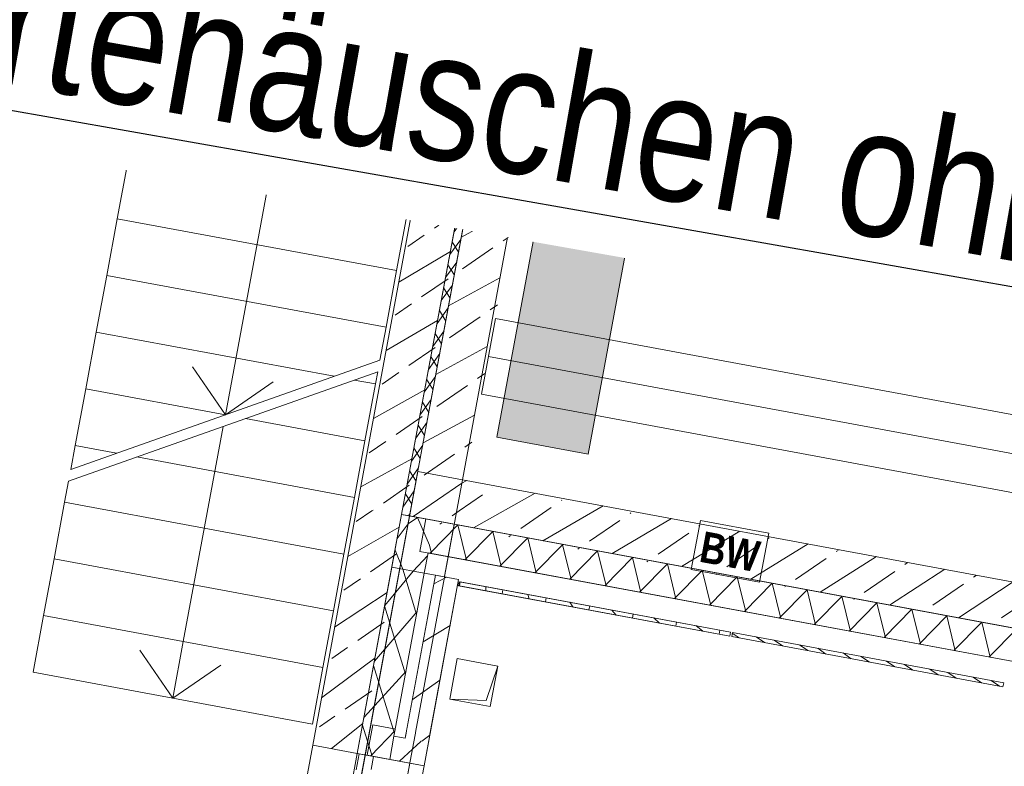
# Model space of a CAD drawing. Header units: metres. Extents: x 0 to 60282398, y -11592309 to 5708004.
# Tile 100 of 136: x 32353371.15 to 32353375.93, y 5707903.84 to 5707907.47. Entities that reach past the tile are written whole.
import ezdxf
from ezdxf import colors
from ezdxf.entities.mleader import LeaderData, LeaderLine
from ezdxf.math import Vec2, Vec3

# ---------------------------------------------------------------- set-up
doc = ezdxf.new("R2010")
doc.units = ezdxf.units.M
doc.header["$LTSCALE"] = 0.75
doc.set_wipeout_variables(frame=1)
doc.header["$PDSIZE"] = 5
doc.layers.get('0').update_dxf_attribs({"linetype": 'CONTINUOUS'})
doc.layers.add('10414946$0$ST-LIN Parkplatz', color=7, linetype='CONTINUOUS')
for name, color, linetype, lineweight in [('10417023$0$#9_002_GES I Übersicht Erdgeschoss_1_101_Wand Aussen.A', 7, 'CONTINUOUS', 25), ('10417023$0$#9_002_GES I Übersicht Erdgeschoss_1_201_Aussenwandbekleidung.A', 7, 'CONTINUOUS', 25), ('10417023$0$#9_002_GES I Übersicht Erdgeschoss_1_430_Lüftung.US', 7, 'CONTINUOUS', 25), ('10417023$0$#9_002_GES I Übersicht Erdgeschoss_1_607b_Brandschutz 1_100', 7, 'CONTINUOUS', 25), ('10417023$0$#9_002_GES I Übersicht Erdgeschoss_1_Neubau_101_Wand Aussen.A', 7, 'CONTINUOUS', 25), ('10417023$0$#9_002_GES I Übersicht Erdgeschoss_1_Neubau_102_Wand Innen.A', 7, 'CONTINUOUS', 25), ('10417023$0$#9_002_GES I Übersicht Erdgeschoss_1_Neubau_104_Decken.A', 7, 'CONTINUOUS', 25), ('10417023$0$#9_002_GES I Übersicht Erdgeschoss_1_Neubau_108_Treppen.A', 7, 'CONTINUOUS', 25), ('10417023$0$#9_002_GES I Übersicht Erdgeschoss_1_Neubau_201_Aussenwandbekleidu', 7, 'CONTINUOUS', 25), ('10417023$0$#9_002_GES I Übersicht Erdgeschoss_1_Neubau_210_Wärmedämmung', 7, 'CONTINUOUS', 25), ('10417023$0$Keine', 7, 'CONTINUOUS', 13)]:
    doc.layers.add(name, color=color, linetype=linetype, lineweight=lineweight)
doc.styles.add('10414946$0$ARIAL NARROW', font='ARIALN.TTF')
doc.styles.add('10417023$0$Arial Narrow (bold)', font='ARIALNB.TTF')
pattern_1 = [(44.99999999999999, (0, 0), (-0.1697056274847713, 0.1697056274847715), []), (44.99999999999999, (-0.08485281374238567, 0.08485281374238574), (-0.1697056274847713, 0.1697056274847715), [0.18, -0.05999999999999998])]
pattern_2 = [(44.99999999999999, (0, 0), (-0.1414213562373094, 0.1414213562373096), [])]
pattern_3 = [(-119.9999999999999, (0, 0), (-0.129903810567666, 0.07499999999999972), []), (-59.99999999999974, (0, 0), (0.1299038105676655, 0.0750000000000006), [])]
pattern_4 = [(134.9999999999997, (0, 0), (0.1060660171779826, 0.1060660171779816), []), (134.9999999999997, (-0.03535533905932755, -0.0353553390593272), (0.1060660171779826, 0.1060660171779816), [])]

# ---------------------------------------------------------------- blocks, each defined once
blk = doc.blocks.new('10417023$0$#9_MKO_LP5_ARC_GES_UP_00_002_P_G_modell (3D)')
at = {"layer": '10417023$0$#9_002_GES I Übersicht Erdgeschoss_1_101_Wand Aussen.A', "linetype": 'Continuous', "lineweight": 5, "true_color": 0xff0000}
h = blk.add_hatch(dxfattribs=at)
h.set_pattern_fill('#9_DÄMMUNG__HART_1_0001', color=1, style=0, pattern_type=2)
h.set_pattern_definition([(44.99999999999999, (0, 0), (-0.05656854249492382, 0.05656854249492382), []), (135.0000000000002, (0, 0), (0.05656854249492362, 0.056568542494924), [])])
h.paths.add_polyline_path([(-32353454.47117382, -5707790.519532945), (-32353477.474228, -5707790.519532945), (-32353477.474228, -5707790.55957689), (-32353469.004228, -5707790.55957689), (-32353469.004228, -5707810.39957689), (-32353468.96423227, -5707810.39957689), (-32353468.96423227, -5707790.55957689), (-32353454.47117382, -5707790.55957689)])
at = {"layer": '10417023$0$#9_002_GES I Übersicht Erdgeschoss_1_201_Aussenwandbekleidung.A', "linetype": 'Continuous', "lineweight": 5, "true_color": 0xff0000}
h = blk.add_hatch(dxfattribs=at)
h.set_pattern_fill('#9_DÄMMUNG__WEICH_0001', color=1, style=0, pattern_type=2)
h.set_pattern_definition(pattern_3)
h.paths.add_polyline_path([(-32353468.84381513, -5707810.39957689), (-32353469.00381513, -5707810.39957689), (-32353468.84381513, -5707810.55957689)])
h = blk.add_hatch(dxfattribs=at)
h.set_pattern_fill('#9_DÄMMUNG__WEICH_0001', color=1, style=0, pattern_type=2)
h.set_pattern_definition(pattern_3)
h.paths.add_polyline_path([(-32353469.00381513, -5707810.39957689), (-32353469.00381513, -5707810.55957689), (-32353468.84381513, -5707810.55957689)])
at = {"layer": '10417023$0$#9_002_GES I Übersicht Erdgeschoss_1_Neubau_101_Wand Aussen.A', "linetype": 'Continuous', "lineweight": 5, "true_color": 0xff0000}
h = blk.add_hatch(dxfattribs=at)
h.set_pattern_fill('#9_BETON__STAHLBETON_0001', color=1, style=0, pattern_type=2)
h.set_pattern_definition(pattern_1)
h.paths.add_polyline_path([(-32353469.00381512, -5707810.39957689), (-32353469.22381512, -5707810.39957689), (-32353469.22381512, -5707811.579576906), (-32353469.00381512, -5707811.579576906)])
at = {"layer": '10417023$0$#9_002_GES I Übersicht Erdgeschoss_1_Neubau_102_Wand Innen.A', "linetype": 'Continuous', "lineweight": 5, "true_color": 0xff0000}
h = blk.add_hatch(dxfattribs=at)
h.set_pattern_fill('#9_BETON__STAHLBETON_0001', color=1, style=0, pattern_type=2)
h.set_pattern_definition(pattern_1)
h.paths.add_polyline_path([(-32353468.96423227, -5707790.779532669), (-32353468.96423227, -5707810.17957689), (-32353468.74423227, -5707810.17957689), (-32353468.74423227, -5707790.779533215)])
h = blk.add_hatch(dxfattribs=at)
h.set_pattern_fill('#9_BETON__STAHLBETON_0001', color=1, style=0, pattern_type=2)
h.set_pattern_definition(pattern_1)
h.paths.add_polyline_path([(-32353469.00381513, -5707810.39957689), (-32353469.00381513, -5707806.979589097), (-32353469.22381512, -5707806.979589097), (-32353469.22381512, -5707810.39957689)])
h = blk.add_hatch(dxfattribs=at)
h.set_pattern_fill('#9_BETON__STAHLBETON_0001', color=1, style=0, pattern_type=2)
h.set_pattern_definition(pattern_1)
h.paths.add_polyline_path([(-32353468.74423227, -5707810.17957689), (-32353468.96423227, -5707810.39957689), (-32353468.74423227, -5707810.39957689)])
h = blk.add_hatch(dxfattribs=at)
h.set_pattern_fill('#9_BETON__STAHLBETON_0001', color=1, style=0, pattern_type=2)
h.set_pattern_definition(pattern_1)
h.paths.add_polyline_path([(-32353468.96423227, -5707810.17957689), (-32353468.96423227, -5707810.39957689), (-32353468.74423227, -5707810.17957689)])
h = blk.add_hatch(dxfattribs=at)
h.set_pattern_fill('#9_BETON__STAHLBETON_0001', color=1, style=0, pattern_type=2)
h.set_pattern_definition(pattern_1)
h.paths.add_polyline_path([(-32353468.74423227, -5707810.39957689), (-32353465.624228, -5707810.39957689), (-32353465.624228, -5707810.17957689), (-32353468.74423227, -5707810.17957689)])
at = {"layer": '10417023$0$#9_002_GES I Übersicht Erdgeschoss_1_Neubau_201_Aussenwandbekleidu', "linetype": 'Continuous', "lineweight": 5, "true_color": 0xff0000}
h = blk.add_hatch(dxfattribs=at)
h.set_pattern_fill('#9_DÄMMUNG__WEICH_0001', color=1, style=0, pattern_type=2)
h.set_pattern_definition(pattern_3)
h.paths.add_polyline_path([(-32353464.49422799, -5707810.39957689), (-32353468.84381513, -5707810.39957689), (-32353468.84381513, -5707810.55957689), (-32353464.49422799, -5707810.55957689)])
at = {"layer": '10417023$0$#9_002_GES I Übersicht Erdgeschoss_1_101_Wand Aussen.A', "color": 1, "linetype": 'Continuous', "lineweight": 18, "true_color": 0xff0000}
blk.add_line((-32353469.00381513, -5707810.659580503), (-32353469.00381513, -5707811.579576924), dxfattribs=at)
at = {"layer": '10417023$0$#9_002_GES I Übersicht Erdgeschoss_1_101_Wand Aussen.A', "color": 1, "linetype": 'Continuous', "lineweight": 13, "true_color": 0xff0000}
blk.add_line((-32353469.00381513, -5707811.579576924), (-32353469.00381513, -5707812.87957689), dxfattribs=at)
at = {"layer": '10417023$0$#9_002_GES I Übersicht Erdgeschoss_1_101_Wand Aussen.A', "color": 1, "linetype": 'Continuous', "lineweight": 18, "true_color": 0xff0000, "flags": 128}
blk.add_lwpolyline([(-32353454.47117382, -5707790.519532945), (-32353454.47117382, -5707790.55957689), (-32353468.96423227, -5707790.55957689), (-32353468.96423227, -5707810.39957689), (-32353469.004228, -5707810.39957689), (-32353469.004228, -5707790.55957689), (-32353477.474228, -5707790.55957689), (-32353477.474228, -5707790.519532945)], close=True, dxfattribs=at)
at = {"layer": '10417023$0$#9_002_GES I Übersicht Erdgeschoss_1_201_Aussenwandbekleidung.A', "color": 1, "linetype": 'Continuous', "lineweight": 18, "true_color": 0xff0000}
for q in [(-32353468.84381513, -5707810.39957689), (-32353469.00381513, -5707810.659580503)]:
    blk.add_line((-32353469.00381513, -5707810.39957689), q, dxfattribs=at)
at = {"layer": '10417023$0$#9_002_GES I Übersicht Erdgeschoss_1_430_Lüftung.US', "color": 1, "linetype": 'Continuous', "lineweight": 13, "true_color": 0xff0000, "flags": 128}
blk.add_lwpolyline([(-32353468.16725466, -5707795.479604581), (-32353468.16725466, -5707809.945591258), (-32353468.61729288, -5707809.945591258), (-32353468.61729288, -5707795.479604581)], close=True, dxfattribs=at)
at = {"layer": '10417023$0$#9_002_GES I Übersicht Erdgeschoss_1_430_Lüftung.US', "color": 1, "linetype": 'Continuous', "true_color": 0xff0000}
blk.add_solid([(-32353468.16725466, -5707795.479604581), (-32353468.61729288, -5707795.479604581), (-32353468.16725466, -5707809.945591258), (-32353468.61729288, -5707809.945591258)], dxfattribs=at)
at = {"layer": '10417023$0$#9_002_GES I Übersicht Erdgeschoss_1_607b_Brandschutz 1_100', "color": 1, "linetype": 'Continuous', "lineweight": 13, "true_color": 0xff0000}
for p, q in [((-32353468.99249097, -5707808.052905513), (-32353469.23513887, -5707808.052905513)), ((-32353469.23513887, -5707808.052905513), (-32353469.23513887, -5707808.390406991)), ((-32353468.99249097, -5707808.390406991), (-32353468.99249097, -5707808.052905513)), ((-32353468.73290788, -5707808.052905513), (-32353468.97555577, -5707808.052905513)), ((-32353468.97555577, -5707808.052905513), (-32353468.97555577, -5707808.390406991)), ((-32353468.73290788, -5707808.390406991), (-32353468.73290788, -5707808.052905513)), ((-32353469.23513887, -5707808.390406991), (-32353468.99249097, -5707808.390406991)), ((-32353468.97555577, -5707808.390406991), (-32353468.73290788, -5707808.390406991)), ((-32353467.2341231, -5707810.163185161), (-32353467.57162458, -5707810.163185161)), ((-32353467.57162458, -5707810.163185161), (-32353467.57162458, -5707810.4058345)), ((-32353467.2341231, -5707810.4058345), (-32353467.2341231, -5707810.163185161)), ((-32353467.57162458, -5707810.4058345), (-32353467.2341231, -5707810.4058345))]:
    blk.add_line(p, q, dxfattribs=at)
at = {"layer": '10417023$0$#9_002_GES I Übersicht Erdgeschoss_1_Neubau_101_Wand Aussen.A', "color": 1, "linetype": 'Continuous', "lineweight": 13, "true_color": 0xff0000}
for p, q in [((-32353468.74423227, -5707810.17957689), (-32353468.96423227, -5707810.17957689)), ((-32353469.22381505, -5707812.87957639), (-32353469.22381505, -5707811.57957631)), ((-32353469.00381513, -5707811.579576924), (-32353469.22381505, -5707811.57957631)), ((-32353469.00381479, -5707812.87957639), (-32353469.00381479, -5707811.57957631)), ((-32353468.99381478, -5707811.57957631), (-32353468.99381478, -5707811.659576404))]:
    blk.add_line(p, q, dxfattribs=at)
at = {"layer": '10417023$0$#9_002_GES I Übersicht Erdgeschoss_1_Neubau_101_Wand Aussen.A', "color": 1, "linetype": 'Continuous', "lineweight": 18, "true_color": 0xff0000}
for p, q in [((-32353469.22381512, -5707810.39957689), (-32353469.22381512, -5707811.579576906)), ((-32353469.00381513, -5707811.579576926), (-32353469.00381513, -5707810.39957689)), ((-32353469.00381479, -5707811.57957631), (-32353469.22381505, -5707811.57957631))]:
    blk.add_line(p, q, dxfattribs=at)
at = {"layer": '10417023$0$#9_002_GES I Übersicht Erdgeschoss_1_Neubau_101_Wand Aussen.A', "color": 1, "linetype": 'Continuous', "lineweight": 5, "true_color": 0xff0000, "transparency": 33554687}
blk.add_point((-32353469.00381513, -5707811.579576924), dxfattribs=at)
blk.add_point((-32353469.00381513, -5707811.579576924), dxfattribs=at)
at = {"layer": '10417023$0$#9_002_GES I Übersicht Erdgeschoss_1_Neubau_102_Wand Innen.A', "color": 1, "linetype": 'Continuous', "lineweight": 18, "true_color": 0xff0000}
for p, q in [((-32353468.96423227, -5707790.779532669), (-32353468.96423227, -5707810.39957689)), ((-32353468.74423227, -5707810.17957689), (-32353468.74423227, -5707795.479604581)), ((-32353469.22381512, -5707806.979589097), (-32353469.22381512, -5707810.39957689)), ((-32353469.00381513, -5707810.39957689), (-32353469.00381513, -5707806.979589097)), ((-32353465.624228, -5707810.17957689), (-32353468.74423227, -5707810.17957689)), ((-32353468.96423227, -5707810.39957689), (-32353468.74423227, -5707810.39957689)), ((-32353468.74423227, -5707810.39957689), (-32353465.624228, -5707810.39957689))]:
    blk.add_line(p, q, dxfattribs=at)
at = {"layer": '10417023$0$#9_002_GES I Übersicht Erdgeschoss_1_Neubau_104_Decken.A', "color": 1, "linetype": 'Continuous', "lineweight": 13, "true_color": 0xff0000}
for p, q in [((-32353460.80422817, -5707808.156025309), (-32353468.7292324, -5707808.156025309)), ((-32353468.7292324, -5707808.156025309), (-32353468.7292324, -5707808.529024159)), ((-32353460.80422817, -5707808.342524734), (-32353468.7292324, -5707808.342524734)), ((-32353460.80422817, -5707808.529024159), (-32353468.7292324, -5707808.529024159)), ((-32353460.80422817, -5707809.381026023), (-32353468.7292324, -5707809.381026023)), ((-32353468.7292324, -5707809.381026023), (-32353468.7292324, -5707809.754024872)), ((-32353460.80422817, -5707809.567525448), (-32353468.7292324, -5707809.567525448)), ((-32353460.80422817, -5707809.754024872), (-32353468.7292324, -5707809.754024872)), ((-32353468.41039561, -5707811.03840054), (-32353468.61039561, -5707811.03840054)), ((-32353468.61039561, -5707811.03840054), (-32353468.61039561, -5707811.23840054)), ((-32353468.41039559, -5707811.038400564), (-32353468.4353949, -5707811.213400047)), ((-32353468.41039561, -5707811.23840054), (-32353468.41039561, -5707811.03840054)), ((-32353468.4353949, -5707811.213400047), (-32353468.61039582, -5707811.238400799)), ((-32353468.61039561, -5707811.23840054), (-32353468.41039561, -5707811.23840054))]:
    blk.add_line(p, q, dxfattribs=at)
at = {"layer": '10417023$0$#9_002_GES I Übersicht Erdgeschoss_1_Neubau_104_Decken.A', "color": 1, "linetype": 'Continuous', "lineweight": 13, "true_color": 0xff0000, "flags": 128}
for points in [[(-32353502.88381506, -5707792.679515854), (-32353502.88381511, -5707803.129576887), (-32353502.84381653, -5707803.129576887), (-32353502.84381653, -5707809.004576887), (-32353499.08931621, -5707809.004576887), (-32353497.57443247, -5707809.004576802), (-32353497.57443247, -5707810.154576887), (-32353495.52481159, -5707810.154576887), (-32353495.52560609, -5707813.099577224), (-32353472.62422376, -5707813.099576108), (-32353472.62422743, -5707808.219546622), (-32353469.004228, -5707808.219576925), (-32353469.004228, -5707794.11457689), (-32353469.004228, -5707790.779532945), (-32353469.004228, -5707790.559532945), (-32353477.474228, -5707790.559532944), (-32353480.474228, -5707790.559532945), (-32353491.124228, -5707790.559532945), (-32353498.444228, -5707790.559532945), (-32353498.444228, -5707792.679576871)], [(-32353460.539228, -5707797.304576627), (-32353468.96423227, -5707797.304576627), (-32353468.96423227, -5707810.39957689), (-32353464.33422799, -5707810.39957689), (-32353464.33422799, -5707812.749576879), (-32353442.50422801, -5707812.74957689), (-32353442.504228, -5707790.55957689), (-32353451.27397855, -5707790.559574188), (-32353451.27397855, -5707797.22957689), (-32353452.624228, -5707797.22957689), (-32353452.624228, -5707807.119576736), (-32353460.539228, -5707807.119576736)]]:
    blk.add_lwpolyline(points, close=True, dxfattribs=at)
at = {"layer": '10417023$0$#9_002_GES I Übersicht Erdgeschoss_1_Neubau_108_Treppen.A', "color": 1, "linetype": 'Continuous', "lineweight": 13, "true_color": 0xff0000}
for p, q in [((-32353469.24422795, -5707808.679591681), (-32353470.62422813, -5707808.679591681)), ((-32353470.62422813, -5707808.679591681), (-32353470.62422813, -5707808.959592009)), ((-32353469.93422732, -5707808.679591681), (-32353469.93422732, -5707808.959592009)), ((-32353469.24422795, -5707808.959592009), (-32353469.24422795, -5707808.679591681)), ((-32353470.62422813, -5707808.959592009), (-32353469.24422795, -5707808.959592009)), ((-32353469.24422795, -5707808.959592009), (-32353470.62422813, -5707808.959592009)), ((-32353470.62422813, -5707808.959592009), (-32353470.62422813, -5707809.239590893)), ((-32353469.93422732, -5707808.959592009), (-32353469.93422732, -5707810.079591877)), ((-32353469.24422795, -5707809.239590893), (-32353469.24422795, -5707808.959592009)), ((-32353470.62422813, -5707809.239590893), (-32353469.24422795, -5707809.239590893)), ((-32353469.24422795, -5707809.239590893), (-32353470.62422813, -5707809.239590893)), ((-32353470.62422813, -5707809.239590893), (-32353470.62422813, -5707809.519591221)), ((-32353469.24422795, -5707809.519591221), (-32353469.24422795, -5707809.239590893)), ((-32353470.62422813, -5707809.519591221), (-32353469.24422795, -5707809.519591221)), ((-32353469.24422795, -5707809.519591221), (-32353470.62422813, -5707809.519591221)), ((-32353470.62422813, -5707809.519591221), (-32353470.62422813, -5707809.799591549)), ((-32353469.24422795, -5707809.681219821), (-32353469.24422795, -5707809.519591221)), ((-32353469.24422795, -5707809.681219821), (-32353470.62422813, -5707810.477962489)), ((-32353469.24422795, -5707809.738954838), (-32353470.62422813, -5707810.535697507)), ((-32353469.24422795, -5707809.799591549), (-32353469.24422795, -5707809.738954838)), ((-32353470.62422813, -5707809.799591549), (-32353469.44925345, -5707809.799591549)), ((-32353469.44925345, -5707809.799591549), (-32353470.62422813, -5707809.799591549)), ((-32353470.62422813, -5707809.799591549), (-32353470.62422813, -5707810.079591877)), ((-32353469.34925334, -5707809.799591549), (-32353469.24422795, -5707809.799591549)), ((-32353469.24422795, -5707809.799591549), (-32353469.34925334, -5707809.799591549)), ((-32353469.24422795, -5707810.079591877), (-32353469.24422795, -5707809.799591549)), ((-32353470.13422755, -5707809.879591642), (-32353469.93422732, -5707810.079591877)), ((-32353469.93422732, -5707810.079591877), (-32353469.73422853, -5707809.879591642)), ((-32353470.62422813, -5707810.079591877), (-32353469.93422732, -5707810.079591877)), ((-32353469.93422732, -5707810.079591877), (-32353470.62422813, -5707810.079591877)), ((-32353470.62422813, -5707810.079591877), (-32353470.62422813, -5707810.359590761)), ((-32353469.83422864, -5707810.079591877), (-32353469.24422795, -5707810.079591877)), ((-32353469.24422795, -5707810.079591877), (-32353469.83422864, -5707810.079591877)), ((-32353469.24422795, -5707810.359590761), (-32353469.24422795, -5707810.079591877)), ((-32353469.93422732, -5707810.137326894), (-32353469.93422732, -5707811.199591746)), ((-32353470.62422813, -5707810.359590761), (-32353470.41920262, -5707810.359590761)), ((-32353470.41920262, -5707810.359590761), (-32353470.62422813, -5707810.359590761)), ((-32353470.62422813, -5707810.359590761), (-32353470.62422813, -5707810.477962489)), ((-32353470.31920251, -5707810.359590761), (-32353469.24422795, -5707810.359590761)), ((-32353469.24422795, -5707810.359590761), (-32353470.31920251, -5707810.359590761)), ((-32353469.24422795, -5707810.639591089), (-32353469.24422795, -5707810.359590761)), ((-32353470.62422813, -5707810.535697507), (-32353470.62422813, -5707810.639591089)), ((-32353470.62422813, -5707810.639591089), (-32353469.24422795, -5707810.639591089)), ((-32353469.24422795, -5707810.639591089), (-32353470.62422813, -5707810.639591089)), ((-32353470.62422813, -5707810.639591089), (-32353470.62422813, -5707810.919591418)), ((-32353469.24422795, -5707810.919591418), (-32353469.24422795, -5707810.639591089)), ((-32353470.62422813, -5707810.919591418), (-32353469.24422795, -5707810.919591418)), ((-32353469.24422795, -5707810.919591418), (-32353470.62422813, -5707810.919591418)), ((-32353470.62422813, -5707810.919591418), (-32353470.62422813, -5707811.199591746)), ((-32353469.24422795, -5707811.199591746), (-32353469.24422795, -5707810.919591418)), ((-32353470.62422813, -5707811.199591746), (-32353469.24422795, -5707811.199591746)), ((-32353469.24422795, -5707811.199591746), (-32353470.62422813, -5707811.199591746)), ((-32353470.62422813, -5707811.199591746), (-32353470.62422813, -5707811.479590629)), ((-32353469.93422732, -5707811.199591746), (-32353469.93422732, -5707811.479590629)), ((-32353469.24422795, -5707811.479590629), (-32353469.24422795, -5707811.199591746)), ((-32353470.13422755, -5707811.279591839), (-32353469.93422732, -5707811.479590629)), ((-32353469.93422732, -5707811.479590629), (-32353469.73422853, -5707811.279591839)), ((-32353470.62422813, -5707811.479590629), (-32353469.24422795, -5707811.479590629))]:
    blk.add_line(p, q, dxfattribs=at)
at = {"layer": '10417023$0$#9_002_GES I Übersicht Erdgeschoss_1_Neubau_201_Aussenwandbekleidu', "color": 1, "linetype": 'Continuous', "lineweight": 18, "true_color": 0xff0000}
for p, q in [((-32353464.49422799, -5707810.39957689), (-32353468.84381513, -5707810.39957689)), ((-32353468.84381513, -5707810.55957689), (-32353464.49422799, -5707810.55957689))]:
    blk.add_line(p, q, dxfattribs=at)
at = {"layer": '10417023$0$#9_002_GES I Übersicht Erdgeschoss_1_Neubau_210_Wärmedämmung', "color": 1, "linetype": 'Continuous', "lineweight": 13, "true_color": 0xff0000}
for p, q in [((-32353464.33424251, -5707810.39957689), (-32353468.88423127, -5707810.39957689)), ((-32353468.88423127, -5707810.39957689), (-32353468.88423127, -5707810.55957689)), ((-32353468.88423127, -5707810.55957689), (-32353464.33424235, -5707810.55957689))]:
    blk.add_line(p, q, dxfattribs=at)
at = {"layer": '10417023$0$#9_002_GES I Übersicht Erdgeschoss_1_Neubau_210_Wärmedämmung', "color": 1, "linetype": 'Continuous', "lineweight": 13, "true_color": 0xff0000, "flags": 128}
blk.add_lwpolyline([(-32353468.74423227, -5707812.52957689), (-32353464.33422799, -5707812.52957689), (-32353464.33422799, -5707810.399576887), (-32353468.74423227, -5707810.399576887)], close=True, dxfattribs=at)
at = {"layer": '10417023$0$#9_002_GES I Übersicht Erdgeschoss_1_607b_Brandschutz 1_100', "color": 1, "true_color": 0xff0000, "char_height": 0.1502737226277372, "attachment_point": 5, "rotation": 90, "line_spacing_factor": 1.002187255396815, "style": '10417023$0$Arial Narrow (bold)'}
for insert in [(-32353469.11240245, -5707808.221656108), (-32353468.8528196, -5707808.221656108)]:
    blk.add_mtext('BW ', dxfattribs=dict(at, insert=insert))
at = {"layer": '10417023$0$#9_002_GES I Übersicht Erdgeschoss_1_607b_Brandschutz 1_100', "color": 1, "true_color": 0xff0000, "insert": (-32353467.402874, -5707810.285922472), "char_height": 0.1502737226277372, "attachment_point": 5, "line_spacing_factor": 1.002187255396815, "style": '10417023$0$Arial Narrow (bold)'}
blk.add_mtext('BW ', dxfattribs=at)
at = {"color": 1, "linetype": 'Continuous', "lineweight": 5, "true_color": 0xff0000}
blk.add_wipeout([(-32353468.823815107, -5707811.579576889), (-32353468.673815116, -5707811.579576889), (-32353468.823815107, -5707811.429576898)], dxfattribs=at).dxf.layer = '10417023$0$#9_002_GES I Übersicht Erdgeschoss_1_Neubau_201_Aussenwandbekleidu'
blk.add_wipeout([(-32353468.673815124, -5707811.429576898), (-32353468.673815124, -5707810.659580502), (-32353468.823815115, -5707810.659580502), (-32353468.823815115, -5707811.429576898)], dxfattribs=at).dxf.layer = '10417023$0$#9_002_GES I Übersicht Erdgeschoss_1_Neubau_201_Aussenwandbekleidu'
at = {"layer": '10417023$0$#9_002_GES I Übersicht Erdgeschoss_1_Neubau_201_Aussenwandbekleidu', "color": 1, "linetype": 'Continuous', "lineweight": 13, "true_color": 0xff0000}
blk.add_line((-32353468.82381511, -5707810.659580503), (-32353468.67381512, -5707810.659580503), dxfattribs=at)
at = {"color": 1, "linetype": 'Continuous', "lineweight": 5, "true_color": 0xff0000}
blk.add_wipeout([(-32353468.673815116, -5707811.429576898), (-32353468.823815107, -5707811.429576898), (-32353468.673815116, -5707811.579576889)], dxfattribs=at).dxf.layer = '10417023$0$#9_002_GES I Übersicht Erdgeschoss_1_Neubau_201_Aussenwandbekleidu'
at = {"layer": '10417023$0$#9_002_GES I Übersicht Erdgeschoss_1_101_Wand Aussen.A', "color": 1, "linetype": 'Continuous', "lineweight": 13, "true_color": 0xff0000}
for p, q in [((-32353468.67381512, -5707811.579576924), (-32353468.78881513, -5707811.579576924)), ((-32353468.67381512, -5707812.87957689), (-32353468.67381512, -5707811.579576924))]:
    blk.add_line(p, q, dxfattribs=at)
at = {"layer": '10417023$0$#9_002_GES I Übersicht Erdgeschoss_1_Neubau_101_Wand Aussen.A', "color": 1, "linetype": 'Continuous', "lineweight": 13, "true_color": 0xff0000}
blk.add_line((-32353468.74423227, -5707812.52957689), (-32353468.74423227, -5707810.17957689), dxfattribs=at)
at = {"layer": '10417023$0$#9_002_GES I Übersicht Erdgeschoss_1_Neubau_101_Wand Aussen.A', "color": 1, "linetype": 'Continuous', "lineweight": 18, "true_color": 0xff0000}
blk.add_line((-32353468.67381441, -5707811.57957631), (-32353468.67381441, -5707811.464576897), dxfattribs=at)
at = {"layer": '10417023$0$#9_002_GES I Übersicht Erdgeschoss_1_Neubau_201_Aussenwandbekleidu', "color": 1, "linetype": 'Continuous', "lineweight": 13, "true_color": 0xff0000}
for p, q in [((-32353468.82381511, -5707810.659580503), (-32353468.82381511, -5707811.429576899)), ((-32353468.67381512, -5707811.57957689), (-32353468.67381512, -5707810.659580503)), ((-32353468.67381512, -5707811.57957689), (-32353468.82381511, -5707811.57957689))]:
    blk.add_line(p, q, dxfattribs=at)
at = {"color": 1, "linetype": 'Continuous', "lineweight": 5, "true_color": 0xff0000}
for points, layer in [([(-32353467.329239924, -5707810.6695805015), (-32353468.66381513, -5707810.6695805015), (-32353468.66381513, -5707810.689580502), (-32353467.329239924, -5707810.689580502)], '10417023$0$#9_002_GES I Übersicht Erdgeschoss_1_201_Aussenwandbekleidung.A'), ([(-32353468.82381512, -5707811.429576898), (-32353468.954228, -5707811.429576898), (-32353468.954228, -5707811.579576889), (-32353468.82381512, -5707811.579576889)], '10417023$0$#9_002_GES I Übersicht Erdgeschoss_1_Neubau_201_Aussenwandbekleidu')]:
    blk.add_wipeout(points, dxfattribs=at).dxf.layer = layer
at = {"layer": '10417023$0$#9_002_GES I Übersicht Erdgeschoss_1_101_Wand Aussen.A', "linetype": 'Continuous', "lineweight": 5, "true_color": 0xff0000}
h = blk.add_hatch(dxfattribs=at)
h.set_pattern_fill('#9_MW_VORMAUERZIEGEL_0001', color=1, style=0, pattern_type=2)
h.set_pattern_definition(pattern_2)
h.paths.add_polyline_path([(-32353468.78881512, -5707811.46457692), (-32353468.67381513, -5707811.46457692), (-32353468.67381513, -5707810.659580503), (-32353468.78881512, -5707810.659580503)])
at = {"layer": '10417023$0$#9_002_GES I Übersicht Erdgeschoss_1_101_Wand Aussen.A', "color": 1, "linetype": 'Continuous', "lineweight": 18, "true_color": 0xff0000}
for p, q in [((-32353468.67381512, -5707811.46457692), (-32353468.67381512, -5707810.659580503)), ((-32353468.84381513, -5707811.579576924), (-32353469.00381513, -5707811.579576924))]:
    blk.add_line(p, q, dxfattribs=at)
at = {"layer": '10417023$0$#9_002_GES I Übersicht Erdgeschoss_1_101_Wand Aussen.A', "color": 1, "linetype": 'Continuous', "lineweight": 13, "true_color": 0xff0000}
for p, q in [((-32353468.84381513, -5707811.579576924), (-32353469.00381513, -5707811.579576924)), ((-32353468.78881513, -5707811.579576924), (-32353468.84381513, -5707811.579576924))]:
    blk.add_line(p, q, dxfattribs=at)
at = {"layer": '10417023$0$#9_002_GES I Übersicht Erdgeschoss_1_201_Aussenwandbekleidung.A', "color": 1, "linetype": 'Continuous', "lineweight": 18, "true_color": 0xff0000}
blk.add_line((-32353468.66881512, -5707810.669580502), (-32353468.66881512, -5707810.689580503), dxfattribs=at)
at = {"layer": '10417023$0$#9_002_GES I Übersicht Erdgeschoss_1_201_Aussenwandbekleidung.A', "color": 1, "linetype": 'Continuous', "lineweight": 13, "true_color": 0xff0000}
for p, q in [((-32353467.32923992, -5707810.669580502), (-32353468.66381513, -5707810.669580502)), ((-32353468.66381513, -5707810.669580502), (-32353468.66381513, -5707810.689580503)), ((-32353467.32923992, -5707810.689580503), (-32353467.32923992, -5707810.669580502)), ((-32353468.66381513, -5707810.689580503), (-32353467.32923992, -5707810.689580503))]:
    blk.add_line(p, q, dxfattribs=at)
at = {"layer": '10417023$0$#9_002_GES I Übersicht Erdgeschoss_1_Neubau_101_Wand Aussen.A', "color": 1, "linetype": 'Continuous', "lineweight": 13, "true_color": 0xff0000}
for p, q in [((-32353468.96423227, -5707810.17957689), (-32353468.96423227, -5707812.74957689)), ((-32353468.9238147, -5707811.57957631), (-32353468.99381478, -5707811.57957631)), ((-32353468.9238147, -5707811.644577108), (-32353468.9238147, -5707811.57957631))]:
    blk.add_line(p, q, dxfattribs=at)
at = {"layer": '10417023$0$#9_002_GES I Übersicht Erdgeschoss_1_Neubau_101_Wand Aussen.A', "color": 1, "linetype": 'Continuous', "lineweight": 18, "true_color": 0xff0000}
blk.add_line((-32353468.8438146, -5707811.57957631), (-32353468.67381441, -5707811.57957631), dxfattribs=at)
at = {"layer": '10417023$0$#9_002_GES I Übersicht Erdgeschoss_1_Neubau_104_Decken.A', "color": 1, "linetype": 'Continuous', "lineweight": 13, "true_color": 0xff0000, "flags": 128}
blk.add_lwpolyline([(-32353468.9644006, -5707812.749292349), (-32353468.96423227, -5707810.39957689), (-32353468.96423227, -5707807.119576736), (-32353468.96423227, -5707797.22957689), (-32353468.96423227, -5707790.55957689), (-32353454.47117382, -5707790.55957689), (-32353442.504228, -5707790.559574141), (-32353442.504228, -5707812.74957689)], close=True, dxfattribs=at)
at = {"layer": '10417023$0$#9_002_GES I Übersicht Erdgeschoss_1_Neubau_201_Aussenwandbekleidu', "color": 1, "linetype": 'Continuous', "lineweight": 13, "true_color": 0xff0000}
for p, q in [((-32353468.82381511, -5707811.429576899), (-32353468.954228, -5707811.429576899)), ((-32353468.954228, -5707811.429576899), (-32353468.954228, -5707811.57957689)), ((-32353468.954228, -5707811.57957689), (-32353468.82381511, -5707811.57957689))]:
    blk.add_line(p, q, dxfattribs=at)
at = {"color": 1, "linetype": 'Continuous', "lineweight": 5, "true_color": 0xff0000}
for points, layer in [([(-32353468.843815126, -5707811.4645769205), (-32353468.788815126, -5707811.4645769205), (-32353468.788815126, -5707810.659580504), (-32353468.843815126, -5707810.659580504)], '10417023$0$#9_002_GES I Übersicht Erdgeschoss_1_101_Wand Aussen.A'), ([(-32353465.979251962, -5707810.669580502), (-32353467.319239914, -5707810.669580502), (-32353467.319239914, -5707810.689580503), (-32353465.979251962, -5707810.689580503)], '10417023$0$#9_002_GES I Übersicht Erdgeschoss_1_201_Aussenwandbekleidung.A')]:
    blk.add_wipeout(points, dxfattribs=at).dxf.layer = layer
at = {"layer": '10417023$0$#9_002_GES I Übersicht Erdgeschoss_1_101_Wand Aussen.A', "linetype": 'Continuous', "lineweight": 5, "true_color": 0xff0000}
h = blk.add_hatch(dxfattribs=at)
h.set_pattern_fill('#9_DÄMMUNG__WEICH_0001', color=1, style=0, pattern_type=2)
h.set_pattern_definition(pattern_3)
h.paths.add_polyline_path([(-32353468.84381513, -5707811.579576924), (-32353468.84381513, -5707810.659580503), (-32353469.00381513, -5707810.659580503), (-32353469.00381513, -5707811.579576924)])
at = {"layer": '10417023$0$#9_002_GES I Übersicht Erdgeschoss_1_201_Aussenwandbekleidung.A', "linetype": 'Continuous', "lineweight": 5, "true_color": 0xff0000}
h = blk.add_hatch(dxfattribs=at)
h.set_pattern_fill('#9_DÄMMUNG__WEICH_0001', color=1, style=0, pattern_type=2)
h.set_pattern_definition(pattern_3)
h.paths.add_polyline_path([(-32353469.00381513, -5707810.55957689), (-32353469.00381513, -5707810.659580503), (-32353468.84381513, -5707810.659580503), (-32353468.84381513, -5707810.55957689)])
h = blk.add_hatch(dxfattribs=at)
h.set_pattern_fill('#9_METALL__STAHL_0001', color=1, style=0, pattern_type=2)
h.set_pattern_definition(pattern_4)
h.paths.add_polyline_path([(-32353467.32923992, -5707810.669580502), (-32353468.66881512, -5707810.669580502), (-32353468.66881512, -5707810.689580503), (-32353467.32923992, -5707810.689580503)])
h = blk.add_hatch(dxfattribs=at)
h.set_pattern_fill('#9_METALL__STAHL_0001', color=1, style=0, pattern_type=2)
h.set_pattern_definition(pattern_4)
h.paths.add_polyline_path([(-32353465.97925197, -5707810.669580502), (-32353467.31923992, -5707810.669580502), (-32353467.31923992, -5707810.689580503), (-32353465.97925197, -5707810.689580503)])
at = {"layer": '10417023$0$#9_002_GES I Übersicht Erdgeschoss_1_Neubau_101_Wand Aussen.A', "linetype": 'Continuous', "lineweight": 5, "true_color": 0xff0000}
h = blk.add_hatch(dxfattribs=at)
h.set_pattern_fill('#9_MW_VORMAUERZIEGEL_0001', color=1, style=0, pattern_type=2)
h.set_pattern_definition(pattern_2)
h.paths.add_polyline_path([(-32353468.67381512, -5707811.464576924), (-32353468.84381513, -5707811.464576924), (-32353468.84381513, -5707811.579576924), (-32353468.67381512, -5707811.579576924)])
at = {"layer": '10417023$0$#9_002_GES I Übersicht Erdgeschoss_1_101_Wand Aussen.A', "color": 1, "linetype": 'Continuous', "lineweight": 18, "true_color": 0xff0000}
for p, q in [((-32353468.84381513, -5707810.659580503), (-32353469.00381513, -5707810.659580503)), ((-32353468.8438146, -5707811.464576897), (-32353468.8438146, -5707810.659581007)), ((-32353468.78881526, -5707811.464576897), (-32353468.78881526, -5707810.659581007)), ((-32353468.67381512, -5707810.659580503), (-32353468.78881513, -5707810.659580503))]:
    blk.add_line(p, q, dxfattribs=at)
at = {"layer": '10417023$0$#9_002_GES I Übersicht Erdgeschoss_1_101_Wand Aussen.A', "color": 1, "linetype": 'Continuous', "lineweight": 13, "true_color": 0xff0000}
blk.add_line((-32353468.78881513, -5707810.659580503), (-32353468.84381513, -5707810.659580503), dxfattribs=at)
at = {"layer": '10417023$0$#9_002_GES I Übersicht Erdgeschoss_1_201_Aussenwandbekleidung.A', "color": 1, "linetype": 'Continuous', "lineweight": 18, "true_color": 0xff0000}
for p, q in [((-32353468.84381513, -5707810.659580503), (-32353468.84381513, -5707810.55957689)), ((-32353468.84381513, -5707810.659580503), (-32353469.00381513, -5707810.659580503)), ((-32353467.32923992, -5707810.669580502), (-32353468.66881512, -5707810.669580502)), ((-32353467.32923992, -5707810.689580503), (-32353467.32923992, -5707810.669580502)), ((-32353465.97925197, -5707810.669580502), (-32353467.31923992, -5707810.669580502)), ((-32353467.31923992, -5707810.669580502), (-32353467.31923992, -5707810.689580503)), ((-32353465.97925197, -5707810.689580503), (-32353465.97925197, -5707810.669580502)), ((-32353468.66881512, -5707810.689580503), (-32353467.32923992, -5707810.689580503)), ((-32353467.31923992, -5707810.689580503), (-32353465.97925197, -5707810.689580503))]:
    blk.add_line(p, q, dxfattribs=at)
at = {"layer": '10417023$0$#9_002_GES I Übersicht Erdgeschoss_1_201_Aussenwandbekleidung.A', "color": 1, "linetype": 'Continuous', "lineweight": 13, "true_color": 0xff0000}
for p, q in [((-32353465.97925197, -5707810.669580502), (-32353467.31923992, -5707810.669580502)), ((-32353467.31923992, -5707810.669580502), (-32353467.31923992, -5707810.689580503)), ((-32353465.97925197, -5707810.689580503), (-32353465.97925197, -5707810.669580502)), ((-32353467.31923992, -5707810.689580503), (-32353465.97925197, -5707810.689580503))]:
    blk.add_line(p, q, dxfattribs=at)
at = {"layer": '10417023$0$#9_002_GES I Übersicht Erdgeschoss_1_Neubau_101_Wand Aussen.A', "color": 1, "linetype": 'Continuous', "lineweight": 18, "true_color": 0xff0000}
for p in [(-32353468.8438146, -5707811.57957631), (-32353468.78881526, -5707811.464576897)]:
    blk.add_line(p, (-32353468.8438146, -5707811.464576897), dxfattribs=at)
blk = doc.blocks.new('10417023$0$2_MKO_LP5_LAN_GES_UP_00_002_V_A (3D)')
at = {"layer": '10417023$0$Keine'}
blk.add_blockref('10417023$0$#9_MKO_LP5_ARC_GES_UP_00_002_P_G_modell (3D)', (0, 0), dxfattribs=at)
blk = doc.blocks.new('10417023')
at = {"layer": '10417023$0$Keine', "rotation": 349.4819372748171}
blk.add_blockref('10417023$0$2_MKO_LP5_LAN_GES_UP_00_002_V_A (3D)', (65205154.93137175, 5413829.557758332), dxfattribs=at)
blk = doc.blocks.new('10414946')
at = {"layer": '10414946$0$ST-LIN Parkplatz'}
ml = blk.add_multileader_mtext('Standard', dxfattribs=at)
ml.set_content('Wartehäuschen ohne Seitenwände', color=256, style='10414946$0$ARIAL NARROW')
ml.set_leader_properties()
ml.build(insert=Vec2(0, 0))
ml.multileader.update_dxf_attribs({"text_right_attachment_type": 6, "dogleg_length": 0.36, "arrow_head_size": 0.625})
ctx = ml.context
ctx.base_point, ctx.char_height, ctx.arrow_head_size, ctx.landing_gap_size, ctx.plane_origin, ctx.plane_x_axis, ctx.plane_y_axis = Vec3(32353369.05383147, 5707907.830354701), 0.625, 0.625, 1, Vec3(32353388.38779415, 5707897.878159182), Vec3(0.984807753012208, -0.1736481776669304), Vec3(0.1736481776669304, 0.984807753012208)
ctx.right_attachment, ctx.text_align_type = 6, 2
notes = []
notes.append((ctx, [(0, (1, 1, 0), (32353382.23884935, 5707905.066642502), (-0.9848077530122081, 0.1736481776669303), 0.3600000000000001, [(0, [(32353388.38779415, 5707897.878159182)], 0, [])])]))
ctx.mtext.insert, ctx.mtext.text_direction, ctx.mtext.rotation, ctx.mtext.alignment, ctx.mtext.flow_direction = Vec3(32353381.02974694, 5707906.041409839), Vec3(0.984807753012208, -0.1736481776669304), 6.108652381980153, 3, 5
ctx.mtext.has_bg_fill, ctx.mtext.bg_color, ctx.mtext.bg_scale_factor, ctx.mtext.bg_transparency, ctx.mtext.use_window_bg_color = 1, -1027028792, 1.5, 0, 1
for ctx, leaders in notes:
    for number, flags, end, landing, length, lines in leaders:
        leader = LeaderData()
        leader.index, (leader.has_last_leader_line, leader.has_dogleg_vector, leader.attachment_direction) = number, flags
        leader.last_leader_point, leader.dogleg_vector, leader.dogleg_length = Vec3(end), Vec3(landing), length
        for number, points, colour, breaks in lines:
            line = LeaderLine()
            line.index, line.vertices, line.color, line.breaks = number, Vec3.list(points), colors.encode_raw_color(colour), breaks
            leader.lines.append(line)
        ctx.leaders.append(leader)

msp = doc.modelspace()

# ---------------------------------------------------------------- block references
msp.add_blockref('10417023', (0, 0))

# ---------------------------------------------------------------- next in the draw order: block references
msp.add_blockref('10414946', (0, 0))

doc.saveas('drawing.dxf')
